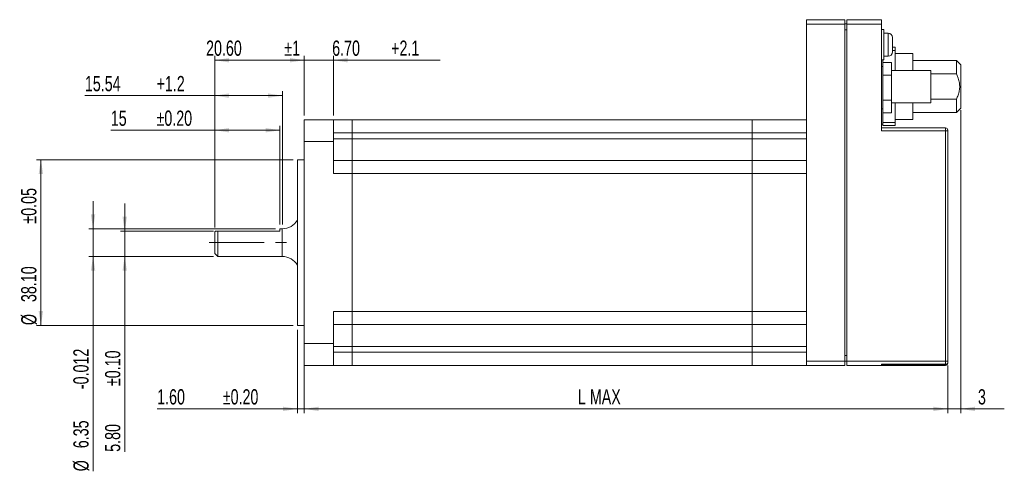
# Model space of a CAD drawing. Header units: millimetres. Extents: x 17 to 386, y 114 to 247.
# Tile 1 of 2: x 17 to 243, y 114 to 218. Entities that reach past the tile are written whole.
import ezdxf

# ---------------------------------------------------------------- set-up
doc = ezdxf.new("R2010")
doc.units = ezdxf.units.MM
doc.linetypes.add('CENTERX2', pattern=[20.32, 12.7, -2.54, 2.54, -2.54])
doc.styles.add('SLDTEXTSTYLE0', font='TXT', dxfattribs={"width": 0.7})
doc.dimstyles.new('SLDDIMSTYLE0', dxfattribs={"dimtxt": 3.506, "dimasz": 3.302, "dimexe": 0, "dimexo": 0.0625, "dimgap": 0.8765, "dimtad": 1, "dimrnd": 1e-09, "dimzin": 12, "dimdsep": 46, "dimtxsty": 'SLDTEXTSTYLE0', "dimsah": 1, "dimcen": 0.09, "dimadec": 0, "dimazin": 3, "dimtfac": 1, "dimtofl": 0, "dimtmove": 0, "dimatfit": 3, "dimfxl": 1, "dimfrac": 2, "dimtolj": 1, "dimtzin": 12, "dimarcsym": 0})
doc.dimstyles.new('SLDDIMSTYLE1', dxfattribs={"dimtxt": 3.506, "dimasz": 3.302, "dimexe": 0, "dimexo": 0.0625, "dimgap": 0.8765, "dimtad": 1, "dimrnd": 1e-09, "dimzin": 12, "dimdsep": 46, "dimtxsty": 'SLDTEXTSTYLE0', "dimsah": 1, "dimcen": 0.09, "dimadec": 0, "dimazin": 3, "dimtol": 1, "dimtp": 1, "dimtm": 1, "dimtfac": 1, "dimtofl": 0, "dimtmove": 0, "dimatfit": 3, "dimfxl": 1, "dimfrac": 2, "dimtolj": 1, "dimtzin": 12, "dimarcsym": 0})
doc.dimstyles.new('SLDDIMSTYLE2', dxfattribs={"dimtxt": 3.506, "dimasz": 3.302, "dimexe": 0, "dimexo": 0.0625, "dimgap": 0.8765, "dimtad": 1, "dimrnd": 1e-09, "dimzin": 12, "dimdsep": 46, "dimtxsty": 'SLDTEXTSTYLE0', "dimsah": 1, "dimcen": 0.09, "dimadec": 0, "dimazin": 3, "dimtol": 1, "dimtp": 0.05, "dimtm": 0.05, "dimtfac": 1, "dimtofl": 0, "dimtmove": 0, "dimatfit": 3, "dimfxl": 1, "dimfrac": 2, "dimtolj": 1, "dimarcsym": 0})
doc.dimstyles.new('SLDDIMSTYLE3', dxfattribs={"dimtxt": 3.506, "dimasz": 3.302, "dimexe": 0, "dimexo": 0.0625, "dimgap": 0.8765, "dimtad": 1, "dimrnd": 1e-09, "dimzin": 12, "dimdsep": 46, "dimtxsty": 'SLDTEXTSTYLE0', "dimsah": 1, "dimcen": 0.09, "dimadec": 0, "dimazin": 3, "dimtol": 1, "dimtp": 0.2, "dimtm": 0.2, "dimtfac": 1, "dimtmove": 0, "dimatfit": 0, "dimfxl": 1, "dimfrac": 2, "dimtolj": 1, "dimtzin": 0, "dimarcsym": 0})
doc.dimstyles.new('SLDDIMSTYLE4', dxfattribs={"dimtxt": 3.506, "dimasz": 3.302, "dimexe": 0, "dimexo": 0.0625, "dimgap": 0.8765, "dimtad": 1, "dimrnd": 1e-09, "dimzin": 4, "dimdsep": 46, "dimtxsty": 'SLDTEXTSTYLE0', "dimsah": 1, "dimcen": 0.09, "dimadec": 0, "dimazin": 1, "dimtfac": 1, "dimtmove": 0, "dimatfit": 0, "dimfxl": 1, "dimfrac": 2, "dimtolj": 1, "dimtzin": 12, "dimarcsym": 0})
doc.dimstyles.new('SLDDIMSTYLE5', dxfattribs={"dimtxt": 3.506, "dimasz": 3.302, "dimexe": 0, "dimexo": 0.0625, "dimgap": 0.8765, "dimtad": 1, "dimrnd": 1e-09, "dimzin": 12, "dimdsep": 46, "dimtxsty": 'SLDTEXTSTYLE0', "dimsah": 1, "dimcen": 0.09, "dimadec": 0, "dimazin": 3, "dimtol": 1, "dimtp": 0.1, "dimtm": 0.1, "dimtfac": 1, "dimtmove": 0, "dimatfit": 0, "dimfxl": 1, "dimfrac": 2, "dimtolj": 1, "dimtzin": 0, "dimarcsym": 0})
doc.dimstyles.new('SLDDIMSTYLE6', dxfattribs={"dimtxt": 3.506, "dimasz": 3.302, "dimexe": 0, "dimexo": 0.0625, "dimgap": 0.8765, "dimtad": 1, "dimrnd": 1e-09, "dimzin": 12, "dimdsep": 46, "dimtxsty": 'SLDTEXTSTYLE0', "dimsah": 1, "dimcen": 0.09, "dimadec": 0, "dimazin": 3, "dimtol": 1, "dimtp": 0.2, "dimtm": 0.2, "dimtfac": 1, "dimtofl": 0, "dimtmove": 0, "dimatfit": 3, "dimfxl": 1, "dimfrac": 2, "dimtolj": 1, "dimtzin": 0, "dimarcsym": 0})
doc.dimstyles.new('SLDDIMSTYLE7', dxfattribs={"dimtxt": 3.506, "dimasz": 3.302, "dimexe": 0, "dimexo": 0.0625, "dimgap": 0.8765, "dimtad": 1, "dimrnd": 1e-09, "dimzin": 12, "dimdsep": 46, "dimtxsty": 'SLDTEXTSTYLE0', "dimsah": 1, "dimcen": 0.09, "dimadec": 0, "dimazin": 3, "dimtfac": 1, "dimtmove": 0, "dimatfit": 0, "dimfxl": 1, "dimfrac": 2, "dimtolj": 1, "dimtzin": 12, "dimarcsym": 0})

# ---------------------------------------------------------------- blocks, each defined once
blk = doc.blocks.new('_D')
at = {"color": 7, "linetype": 'Continuous', "lineweight": 0}
for p, q in [((230.24, 138.42), (230.24, 127.42)), ((82.24, 137.42), (82.24, 127.42)), ((82.24, 128.42), (230.24, 128.42))]:
    blk.add_line(p, q, dxfattribs=at)
for points in [[(82.24, 128.42), (85.54, 127.91), (85.54, 128.93)], [(230.24, 128.42), (226.94, 128.93), (226.94, 127.91)]]:
    blk.add_solid(points, dxfattribs=at)
at = {"color": 7, "linetype": 'Continuous', "lineweight": 0, "insert": (145.18, 132.94, 0.1), "char_height": 3.506, "attachment_point": 1, "style": 'SLDTEXTSTYLE0'}
blk.add_mtext('L MAX', dxfattribs=at)
blk = doc.blocks.new('_D_1')
at = {"color": 7, "linetype": 'Continuous', "lineweight": 0}
for p, q in [((61.64, 170.1), (61.64, 209.52)), ((61.64, 208.52), (82.24, 208.52)), ((82.24, 195.82), (82.24, 209.52))]:
    blk.add_line(p, q, dxfattribs=at)
for points in [[(61.64, 208.52), (64.94, 208.01), (64.94, 209.02)], [(82.24, 208.52), (78.94, 209.02), (78.94, 208.01)]]:
    blk.add_solid(points, dxfattribs=at)
at = {"color": 7, "linetype": 'Continuous', "lineweight": 0, "char_height": 3.506, "attachment_point": 1, "style": 'SLDTEXTSTYLE0'}
for s, insert in [('20.60', (59.64, 213.04, 0.1)), ('±1', (77.65, 213.04, 0.1))]:
    blk.add_mtext(s, dxfattribs=dict(at, insert=insert))
blk = doc.blocks.new('_D_2')
at = {"color": 7, "linetype": 'Continuous', "lineweight": 0}
for p, q in [((79.64, 185.67), (20.64, 185.67)), ((21.64, 185.67), (21.64, 147.57)), ((79.64, 147.57), (20.64, 147.57))]:
    blk.add_line(p, q, dxfattribs=at)
for points in [[(21.64, 185.67), (21.13, 182.37), (22.15, 182.37)], [(21.64, 147.57), (22.15, 150.87), (21.13, 150.87)]]:
    blk.add_solid(points, dxfattribs=at)
at = {"color": 7, "linetype": 'Continuous', "lineweight": 0, "char_height": 3.506, "attachment_point": 1, "rotation": 90, "style": 'SLDTEXTSTYLE0'}
for s, insert in [('±0.05', (17.1, 170.97, 0.1)), ('38.10', (17.1, 152.96, 0.1)), ('%%c', (17.12, 147.66, 0.1))]:
    blk.add_mtext(s, dxfattribs=dict(at, insert=insert))
blk = doc.blocks.new('_D_3')
at = {"color": 7, "linetype": 'Continuous', "lineweight": 0}
for p, q in [((80.64, 146.57), (80.64, 127.42)), ((82.24, 142.42), (82.24, 127.42)), ((80.64, 128.42), (48.39, 128.42)), ((80.64, 128.42), (82.24, 128.42)), ((82.24, 128.42), (88.59, 128.42))]:
    blk.add_line(p, q, dxfattribs=at)
for points in [[(80.64, 128.42), (77.34, 128.93), (77.34, 127.91)], [(82.24, 128.42), (85.54, 127.91), (85.54, 128.93)]]:
    blk.add_solid(points, dxfattribs=at)
at = {"color": 7, "linetype": 'Continuous', "lineweight": 0, "char_height": 3.506, "attachment_point": 1, "style": 'SLDTEXTSTYLE0'}
for s, insert in [('1.60', (48.39, 132.94, 0.1)), ('±0.20', (63.48, 132.94, 0.1))]:
    blk.add_mtext(s, dxfattribs=dict(at, insert=insert))
blk = doc.blocks.new('_D_4')
at = {"color": 7, "linetype": 'Continuous', "lineweight": 0}
for p, q in [((82.24, 208.52), (75.89, 208.52)), ((82.24, 195.82), (82.24, 209.52)), ((82.24, 208.52), (88.94, 208.52)), ((88.94, 195.82), (88.94, 209.52)), ((88.94, 208.52), (113.47, 208.52))]:
    blk.add_line(p, q, dxfattribs=at)
for points in [[(82.24, 208.52), (78.94, 209.02), (78.94, 208.01)], [(88.94, 208.52), (92.24, 208.01), (92.24, 209.02)]]:
    blk.add_solid(points, dxfattribs=at)
at = {"color": 7, "linetype": 'Continuous', "lineweight": 0, "char_height": 3.506, "attachment_point": 1, "style": 'SLDTEXTSTYLE0'}
for s, insert in [('6.70', (88.65, 213.04, 0.1)), ('+2.1', (102.21, 213.04, 0.1))]:
    blk.add_mtext(s, dxfattribs=dict(at, insert=insert))
blk = doc.blocks.new('_D_5')
at = {"color": 7, "linetype": 'Continuous', "lineweight": 0}
for p, q in [((40.92, 169.25), (40.92, 175.6)), ((61.34, 169.25), (39.92, 169.25)), ((40.92, 169.25), (40.92, 163.45)), ((61.34, 163.45), (39.92, 163.45)), ((40.92, 163.45), (40.92, 118.56))]:
    blk.add_line(p, q, dxfattribs=at)
for points in [[(40.92, 169.25), (41.43, 172.55), (40.41, 172.55)], [(40.92, 163.45), (40.41, 160.14), (41.43, 160.14)]]:
    blk.add_solid(points, dxfattribs=at)
at = {"color": 7, "linetype": 'Continuous', "lineweight": 0, "char_height": 3.506, "attachment_point": 1, "rotation": 90, "style": 'SLDTEXTSTYLE0'}
for s, insert in [('±0.10', (36.4, 133.65, 0.1)), ('5.80', (36.4, 118.56, 0.1))]:
    blk.add_mtext(s, dxfattribs=dict(at, insert=insert))
blk = doc.blocks.new('_D_6')
at = {"color": 7, "linetype": 'Continuous', "lineweight": 0}
for p, q in [((61.64, 170.1), (61.64, 193.43)), ((76.64, 170.8), (76.64, 193.43)), ((61.64, 192.43), (37.73, 192.43)), ((76.64, 192.43), (61.64, 192.43))]:
    blk.add_line(p, q, dxfattribs=at)
for points in [[(61.64, 192.43), (64.94, 191.93), (64.94, 192.94)], [(76.64, 192.43), (73.34, 192.94), (73.34, 191.93)]]:
    blk.add_solid(points, dxfattribs=at)
at = {"color": 7, "linetype": 'Continuous', "lineweight": 0, "char_height": 3.506, "attachment_point": 1, "style": 'SLDTEXTSTYLE0'}
for s, insert in [('±0.20', (48.24, 196.95, 0.1)), ('15', (37.73, 196.95, 0.1))]:
    blk.add_mtext(s, dxfattribs=dict(at, insert=insert))
blk = doc.blocks.new('_D_7')
at = {"color": 7, "linetype": 'Continuous', "lineweight": 0}
for p, q in [((61.64, 200.38), (31.77, 200.38)), ((61.64, 170.1), (61.64, 201.38)), ((77.18, 200.38), (61.64, 200.38)), ((77.18, 170.8), (77.18, 201.38))]:
    blk.add_line(p, q, dxfattribs=at)
for points in [[(61.64, 200.38), (64.94, 199.87), (64.94, 200.89)], [(77.18, 200.38), (73.88, 200.89), (73.88, 199.87)]]:
    blk.add_solid(points, dxfattribs=at)
at = {"color": 7, "linetype": 'Continuous', "lineweight": 0, "char_height": 3.506, "attachment_point": 1, "style": 'SLDTEXTSTYLE0'}
for s, insert in [('15.54', (31.77, 204.9, 0.1)), ('+1.2', (48.25, 204.9, 0.1))]:
    blk.add_mtext(s, dxfattribs=dict(at, insert=insert))
blk = doc.blocks.new('_D_8')
at = {"color": 7, "linetype": 'Continuous', "lineweight": 0}
for p, q in [((33.64, 169.8), (33.64, 176.15)), ((75.64, 169.8), (32.64, 169.8)), ((33.64, 169.8), (33.64, 163.45)), ((61.34, 163.45), (32.64, 163.45)), ((33.64, 163.45), (33.64, 114.09))]:
    blk.add_line(p, q, dxfattribs=at)
for points in [[(33.64, 169.8), (34.15, 173.1), (33.13, 173.1)], [(33.64, 163.45), (33.13, 160.14), (34.15, 160.14)]]:
    blk.add_solid(points, dxfattribs=at)
at = {"color": 7, "linetype": 'Continuous', "lineweight": 0, "char_height": 3.506, "attachment_point": 1, "rotation": 90, "style": 'SLDTEXTSTYLE0'}
for s, insert in [('-0.012', (29.1, 132.95, 0.1)), ('6.35', (29.1, 119.38, 0.1)), ('%%c', (29.12, 114.09, 0.1))]:
    blk.add_mtext(s, dxfattribs=dict(at, insert=insert))
blk = doc.blocks.new('_D_9')
at = {"color": 7, "linetype": 'Continuous', "lineweight": 0}
for p, q in [((233.24, 197.02), (233.24, 127.42)), ((230.24, 138.42), (230.24, 127.42)), ((230.24, 128.42), (223.89, 128.42)), ((233.24, 128.42), (230.24, 128.42)), ((233.24, 128.42), (243.25, 128.42))]:
    blk.add_line(p, q, dxfattribs=at)
for points in [[(230.24, 128.42), (226.94, 128.93), (226.94, 127.91)], [(233.24, 128.42), (236.54, 127.91), (236.54, 128.93)]]:
    blk.add_solid(points, dxfattribs=at)
at = {"color": 7, "linetype": 'Continuous', "lineweight": 0, "insert": (237.19, 132.94, 0.1), "char_height": 3.51, "attachment_point": 1, "style": 'SLDTEXTSTYLE0'}
blk.add_mtext('3', dxfattribs=at)

msp = doc.modelspace()

# ---------------------------------------------------------------- linework, layer by layer
at = {"color": 7, "linetype": 'Continuous', "lineweight": 15}
for p, q in [((197.739, 217.82), (206.539, 217.82)), ((197.739, 216.82), (197.739, 217.82)), ((206.539, 217.82), (206.539, 216.82)), ((207.039, 217.82), (215.039, 217.82)), ((207.039, 216.82), (207.039, 217.82)), ((215.039, 217.82), (215.039, 216.82)), ((206.539, 216.82), (197.739, 216.82)), ((197.739, 216.82), (197.739, 139.42)), ((207.039, 216.87), (206.539, 216.87)), ((206.539, 216.82), (206.539, 139.42)), ((215.039, 216.82), (207.039, 216.82)), ((207.039, 139.42), (207.039, 216.82)), ((215.039, 216.82), (215.039, 192.27)), ((215.539, 215.57), (215.039, 215.57)), ((215.539, 208.57), (215.539, 215.57)), ((216.539, 214.72), (215.539, 214.72)), ((217.539, 210.42), (217.539, 213.72)), ((218.139, 211.49), (217.539, 211.49)), ((217.539, 210.765), (218.139, 210.765)), ((218.139, 211.49), (218.139, 210.765)), ((218.139, 210.765), (218.139, 206.192)), ((215.039, 208.57), (215.539, 208.57)), ((215.339, 208.57), (215.339, 207.965)), ((215.539, 209.42), (216.539, 209.42)), ((222.239, 210.09), (218.139, 210.09)), ((222.239, 206.192), (222.239, 210.09)), ((232.239, 208.49), (222.239, 208.49)), ((233.239, 207.49), (232.239, 208.49)), ((232.239, 205.395), (232.239, 208.49)), ((197.739, 207.45), (197.676, 207.45)), ((215.339, 207.042), (215.039, 207.042)), ((217.339, 207.965), (215.339, 207.965)), ((215.339, 207.965), (215.339, 205.078)), ((217.339, 207.965), (217.339, 205.078)), ((226.339, 206.192), (217.339, 206.192)), ((226.339, 206.192), (226.339, 198.692)), ((233.239, 207.49), (233.239, 197.49)), ((217.339, 205.078), (215.339, 205.078)), ((215.339, 205.078), (215.339, 199.305)), ((217.339, 205.078), (217.339, 199.305)), ((226.339, 205.395), (232.239, 205.395)), ((226.339, 199.586), (232.239, 199.586)), ((232.239, 196.49), (232.239, 199.586)), ((215.039, 197.342), (215.339, 197.342)), ((217.339, 199.305), (215.339, 199.305)), ((215.339, 199.305), (215.339, 196.418)), ((217.339, 199.305), (217.339, 196.418)), ((226.339, 198.692), (217.339, 198.692)), ((218.139, 198.692), (218.139, 194.215)), ((222.239, 194.89), (222.239, 198.692)), ((232.239, 196.49), (233.239, 197.49)), ((82.239, 189.82), (82.239, 194.82)), ((82.239, 194.82), (88.939, 194.82)), ((88.939, 194.82), (88.939, 189.82)), ((88.939, 194.82), (93.239, 194.82)), ((93.239, 194.82), (93.239, 191.82)), ((93.239, 194.82), (185.239, 194.82)), ((197.739, 194.82), (185.239, 194.82)), ((185.239, 194.82), (185.239, 191.82)), ((217.339, 196.418), (215.339, 196.418)), ((215.339, 196.418), (215.339, 194.215)), ((218.139, 194.89), (222.239, 194.89)), ((222.239, 196.49), (232.239, 196.49)), ((215.039, 193.84), (215.339, 193.84)), ((215.039, 192.97), (229.739, 192.97)), ((218.139, 194.215), (215.339, 194.215)), ((215.339, 194.215), (215.339, 193.49)), ((215.339, 193.49), (218.139, 193.49)), ((218.139, 194.215), (218.139, 193.49)), ((229.739, 192.27), (229.739, 192.97)), ((88.939, 191.82), (93.239, 191.82)), ((88.939, 190.47), (93.239, 190.47)), ((93.239, 191.82), (93.239, 190.47)), ((93.239, 191.82), (185.239, 191.82)), ((93.239, 190.47), (93.239, 185.47)), ((93.239, 190.47), (185.239, 190.47)), ((197.739, 191.82), (185.239, 191.82)), ((185.239, 191.82), (185.239, 190.47)), ((197.739, 190.47), (185.239, 190.47)), ((185.239, 190.47), (185.239, 185.47)), ((229.739, 192.27), (215.039, 192.27)), ((229.739, 139.42), (229.739, 192.27)), ((229.739, 192.27), (230.239, 192.27)), ((230.239, 192.47), (230.239, 192.27)), ((230.239, 192.27), (230.239, 139.42)), ((82.239, 189.82), (82.239, 143.42)), ((88.939, 189.82), (82.239, 189.82)), ((88.939, 182.47), (88.939, 189.82)), ((82.239, 185.67), (80.639, 185.67)), ((80.639, 166.62), (80.639, 185.67)), ((88.939, 185.47), (93.239, 185.47)), ((93.239, 185.47), (93.239, 182.47)), ((93.239, 185.47), (185.239, 185.47)), ((197.739, 185.47), (185.239, 185.47)), ((185.239, 185.47), (185.239, 182.47)), ((88.939, 182.47), (93.239, 182.47)), ((93.239, 182.47), (93.239, 150.77)), ((93.239, 182.47), (185.239, 182.47)), ((197.739, 182.47), (185.239, 182.47)), ((185.239, 182.47), (185.239, 150.77)), ((197.739, 182.47), (197.739, 150.77)), ((61.789, 169.245), (61.639, 169.095)), ((61.639, 166.62), (61.639, 169.095)), ((76.639, 169.245), (62.339, 169.245)), ((62.339, 169.245), (62.339, 163.445)), ((77.179, 169.795), (76.639, 169.795)), ((76.639, 169.245), (76.639, 169.795)), ((61.639, 164.145), (61.639, 166.62)), ((80.639, 147.57), (80.639, 166.62)), ((61.639, 164.145), (62.339, 163.445)), ((62.339, 163.445), (77.179, 163.445)), ((88.939, 150.77), (93.239, 150.77)), ((88.939, 143.42), (88.939, 150.77)), ((93.239, 150.77), (93.239, 147.77)), ((93.239, 150.77), (185.239, 150.77)), ((197.739, 150.77), (185.239, 150.77)), ((185.239, 150.77), (185.239, 147.77)), ((80.639, 147.57), (82.239, 147.57)), ((88.939, 147.77), (93.239, 147.77)), ((93.239, 147.77), (93.239, 142.77)), ((93.239, 147.77), (185.239, 147.77)), ((197.739, 147.77), (185.239, 147.77)), ((185.239, 147.77), (185.239, 142.77)), ((82.239, 143.42), (88.939, 143.42)), ((82.239, 138.42), (82.239, 143.42)), ((88.939, 143.42), (88.939, 138.42)), ((88.939, 142.77), (93.239, 142.77)), ((93.239, 142.77), (93.239, 141.42)), ((93.239, 142.77), (185.239, 142.77)), ((197.739, 142.77), (185.239, 142.77)), ((185.239, 142.77), (185.239, 141.42)), ((88.939, 141.42), (93.239, 141.42)), ((93.239, 141.42), (93.239, 138.42)), ((93.239, 141.42), (185.239, 141.42)), ((197.739, 141.42), (185.239, 141.42)), ((185.239, 141.42), (185.239, 138.42)), ((88.939, 138.42), (82.239, 138.42)), ((88.939, 138.42), (93.239, 138.42)), ((93.239, 138.42), (185.239, 138.42)), ((197.739, 138.42), (185.239, 138.42)), ((197.739, 138.42), (197.739, 139.42)), ((197.739, 139.42), (206.539, 139.42)), ((206.539, 138.42), (197.739, 138.42)), ((206.539, 139.42), (206.539, 138.42)), ((207.039, 139.37), (206.539, 139.37)), ((207.039, 138.42), (207.039, 139.42)), ((207.039, 139.42), (229.739, 139.42)), ((215.039, 138.42), (207.039, 138.42)), ((215.039, 138.42), (215.039, 138.675)), ((215.039, 138.675), (229.739, 138.675)), ((215.039, 138.497), (229.739, 138.497)), ((229.739, 138.42), (215.039, 138.42)), ((229.739, 138.675), (229.739, 139.42)), ((229.739, 139.42), (230.239, 139.42)), ((230.239, 139.42), (230.239, 139.048)), ((230.239, 139.048), (230.239, 138.997)), ((230.239, 138.997), (230.239, 138.92))]:
    msp.add_line(p, q, dxfattribs=at)
at = {"color": 8, "linetype": 'Continuous', "lineweight": 15}
for p, q in [((207.039, 215.52), (206.539, 215.52)), ((216.539, 209.42), (216.539, 214.72)), ((77.179, 169.795), (77.179, 163.445)), ((207.039, 140.72), (206.539, 140.72)), ((229.739, 138.497), (229.739, 138.675)), ((229.739, 138.42), (229.739, 138.497))]:
    msp.add_line(p, q, dxfattribs=at)
at = {"color": 7, "linetype": 'CENTERX2', "lineweight": 0}
msp.add_line((60.339, 166.62), (79.179, 166.62), dxfattribs=at)
at = {"color": 7, "linetype": 'Continuous', "lineweight": 15}
for centre, radius, start, end in [((216.539, 213.72), 1, 0, 90), ((216.539, 210.42), 1, 270, 0), ((229.739, 192.47), 0.5, 0, 90), ((77.179, 173.791), 3.995, 270, 330), ((77.179, 159.45), 3.995, 30, 90), ((229.795, 139.122), 0.451, 262.91841, 350.48076), ((229.739, 138.997), 0.5, 270, 0), ((229.739, 138.92), 0.5, 270, 0)]:
    msp.add_arc(centre, radius, start, end, dxfattribs=at)
for points, knots in [([(232.239, 199.586), (232.376, 199.889), (232.655, 200.506), (232.922, 201.494), (233.027, 202.536), (232.904, 203.589), (232.625, 204.551), (232.358, 205.135), (232.239, 205.395)], [0, 0, 0, 0, 0.1652009, 0.3354291, 0.5053388, 0.6815404, 0.8581248, 1, 1, 1, 1]), ([(61.813, 169.245), (61.826, 169.245), (61.859, 169.245), (62.162, 169.245), (62.339, 169.245)], [0, 0, 0, 0, 0.4137006, 1, 1, 1, 1])]:
    msp.add_open_spline(points, degree=3, knots=knots, dxfattribs=at)

# ---------------------------------------------------------------- dimensions: what is measured, and where the dimension line sits
at = {"color": 7, "linetype": 'Continuous', "lineweight": 0}
for base, p1, p2, dimstyle, picture, middle in [((82.239, 208.517), (61.639, 169.095), (82.239, 194.82), 'SLDDIMSTYLE1', '_D_1', (72.021, 208.517)), ((61.639, 192.433), (76.639, 169.795), (61.639, 169.095), 'SLDDIMSTYLE6', '_D_6', (50.115, 192.433)), ((230.239, 128.42), (233.239, 198.018), (230.239, 139.42), 'SLDDIMSTYLE7', '_D_9', (240.224, 128.42)), ((82.239, 128.42), (80.639, 147.57), (82.239, 143.42), 'SLDDIMSTYLE3', '_D_3', (63.061, 128.42))]:
    dim = msp.add_linear_dim(base=base, p1=p1, p2=p2, dimstyle=dimstyle, dxfattribs=at)
    dim.commit()
    dim.dimension.update_dxf_attribs({"geometry": picture, "text_midpoint": middle, "dimtype": 160})
for base, p1, p2, text, dimstyle, picture, middle in [((88.939, 208.517), (82.239, 194.82), (88.939, 194.82), '<>+2.1', 'SLDDIMSTYLE4', '_D_4', (101.063, 208.517)), ((61.639, 200.377), (77.179, 169.795), (61.639, 169.095), '<>+1.2', 'SLDDIMSTYLE0', '_D_7', (45.639, 200.377)), ((230.239, 128.42), (82.239, 138.42), (230.239, 139.42), 'L MAX', 'SLDDIMSTYLE0', '_D', (152.336, 128.42))]:
    dim = msp.add_linear_dim(base=base, p1=p1, p2=p2, text=text, dimstyle=dimstyle, dxfattribs=at)
    dim.commit()
    dim.dimension.update_dxf_attribs({"geometry": picture, "text_midpoint": middle, "dimtype": 160})
for base, p1, p2, text, dimstyle, picture, middle in [((21.639, 147.57), (80.639, 185.67), (80.639, 147.57), '%%c<>', 'SLDDIMSTYLE2', '_D_2', (21.639, 166.442)), ((33.639, 163.445), (76.639, 169.795), (62.339, 163.445), '%%c<>-0.012', 'SLDDIMSTYLE7', '_D_8', (33.639, 131.227))]:
    dim = msp.add_linear_dim(base=base, p1=p1, p2=p2, angle=90, text=text, dimstyle=dimstyle, dxfattribs=at)
    dim.commit()
    dim.dimension.update_dxf_attribs({"geometry": picture, "text_midpoint": middle, "dimtype": 160})
dim = msp.add_linear_dim(base=(40.919, 163.445), p1=(62.339, 169.245), p2=(62.339, 163.445), angle=90, dimstyle='SLDDIMSTYLE5', dxfattribs=at)
dim.commit()
dim.dimension.update_dxf_attribs({"geometry": '_D_5', "text_midpoint": (40.919, 133.23), "dimtype": 160})

doc.saveas('drawing.dxf')
